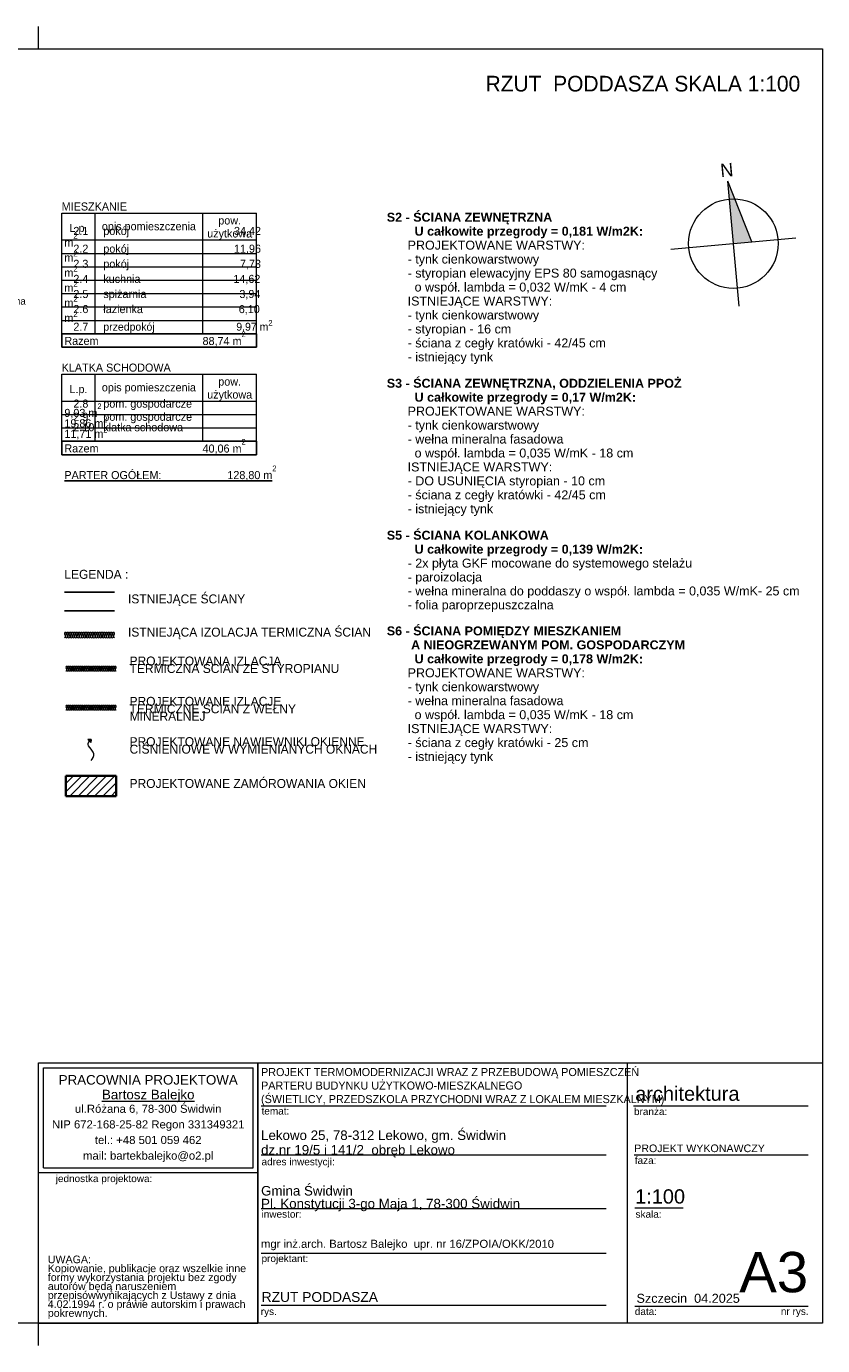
# Model space of a CAD drawing. Extents: x -613240 to -325500, y -25863 to 152403.
# Tile 221 of 254: x -412662 to -394890, y 86953 to 116403. Entities that reach past the tile are written whole.
import ezdxf

# ---------------------------------------------------------------- set-up
doc = ezdxf.new("R2010")
doc.units = 0
doc.header["$MEASUREMENT"] = 0
for name, color, linetype in [('A-Okna', 7, 'Continuous'), ('Arch ocieplenie', 7, 'Continuous'), ('Arch zmurowania', 7, 'Continuous'), ('Inwent Izolacje', 7, 'Continuous')]:
    doc.layers.add(name, color=color, linetype=linetype)
for name, color, linetype, lineweight, true_color in [('A-Okna_Nr_Pióra__9', 7, 'Continuous', 13, 0x3dad99), ('Arch ocieplenie_Nr_Pióra__44', 7, 'Continuous', 13, 0x029e21), ('Arch ocieplenie_Nr_Pióra__9', 7, 'Continuous', 13, 0x3dad99), ('Arch wykończenie_Nr_Pióra__3', 7, 'Continuous', 18, 0xff6600), ('Inwent Izolacje_Nr_Pióra__2', 7, 'Continuous', 13, 0x7f7f7f), ('INWENT.ŚCIANY_Nr_Pióra__2', 7, 'Continuous', 13, 0x7f7f7f)]:
    doc.layers.add(name, color=color, linetype=linetype, lineweight=lineweight, true_color=true_color)
for name, color, linetype, lineweight in [('Arch opisy_Nr_Pióra__1', 7, 'Continuous', 25), ('Arch opisy_Nr_Pióra__21', 7, 'Continuous', 9), ('Arch opisy_Nr_Pióra__5', 7, 'Continuous', 13), ('ARCH TABELA_Nr_Pióra__1', 7, 'Continuous', 25), ('ARCH TABELA_Nr_Pióra__21', 7, 'Continuous', 9), ('ARCH TABELA_Nr_Pióra__7', 7, 'Continuous', 13), ('Arch tabelki_Nr_Pióra__21', 7, 'Continuous', 9), ('arch wypelnienia_Nr_Pióra__21', 7, 'Continuous', 9), ('Arch zmurowania_Nr_Pióra__21', 7, 'Continuous', 9), ('Arch zmurowania_Nr_Pióra__27', 7, 'Continuous', 35), ('INWENT OPISY_Nr_Pióra__21', 7, 'Continuous', 9), ('INWENT.ŚCIANY_Nr_Pióra__1', 7, 'Continuous', 25)]:
    doc.layers.add(name, color=color, linetype=linetype, lineweight=lineweight)
doc.styles.add('GENERATED_STYLE_10', font='arial.ttf')
doc.styles.add('GENERATED_STYLE_4', font='txt')
doc.styles.add('GENERATED_STYLE_5', font='txt')
doc.styles.add('GENERATED_STYLE_6', font='txt')
doc.styles.add('GENERATED_STYLE_7', font='arial.ttf')
doc.styles.add('GENERATED_STYLE_8', font='arial.ttf')
doc.styles.add('GENERATED_STYLE_9', font='arial.ttf')

# ---------------------------------------------------------------- blocks, each defined once
blk = doc.blocks.new('Izolacja cieplna 14_211', base_point=(-411779, 101145))
at = {"layer": 'Arch ocieplenie_Nr_Pióra__44', "linetype": 'Continuous'}
for p, q in [((-411778, 101215), (-411760, 101175)), ((-411756, 101175), (-411738, 101215)), ((-411735, 101215), (-411717, 101175)), ((-411713, 101175), (-411695, 101215)), ((-411692, 101215), (-411674, 101175)), ((-411670, 101175), (-411652, 101215)), ((-411648, 101215), (-411631, 101175)), ((-411627, 101175), (-411609, 101215)), ((-411605, 101215), (-411587, 101175)), ((-411584, 101175), (-411566, 101215)), ((-411562, 101215), (-411544, 101175)), ((-411541, 101175), (-411523, 101215)), ((-411519, 101215), (-411501, 101175)), ((-411498, 101175), (-411480, 101215)), ((-411476, 101215), (-411458, 101175)), ((-411455, 101175), (-411437, 101215)), ((-411433, 101215), (-411415, 101175)), ((-411412, 101175), (-411394, 101215)), ((-411390, 101215), (-411372, 101175)), ((-411368, 101175), (-411351, 101215)), ((-411347, 101215), (-411329, 101175)), ((-411325, 101175), (-411307, 101215)), ((-411304, 101215), (-411286, 101175)), ((-411282, 101175), (-411264, 101215)), ((-411261, 101215), (-411243, 101175)), ((-411239, 101175), (-411221, 101215)), ((-411218, 101215), (-411200, 101175)), ((-411196, 101175), (-411178, 101215)), ((-411175, 101215), (-411157, 101175)), ((-411153, 101175), (-411135, 101215)), ((-411132, 101215), (-411114, 101175)), ((-411110, 101175), (-411092, 101215)), ((-411088, 101215), (-411071, 101175)), ((-411067, 101175), (-411049, 101215)), ((-411045, 101215), (-411027, 101175)), ((-411024, 101175), (-411006, 101215)), ((-411002, 101215), (-410984, 101175)), ((-410981, 101175), (-410963, 101215)), ((-410959, 101215), (-410941, 101175)), ((-410938, 101175), (-410920, 101215)), ((-410916, 101215), (-410898, 101175)), ((-410895, 101175), (-410877, 101215)), ((-410873, 101215), (-410855, 101175)), ((-410852, 101175), (-410834, 101215)), ((-410830, 101215), (-410812, 101175)), ((-410808, 101175), (-410791, 101215)), ((-410787, 101215), (-410769, 101175)), ((-410765, 101175), (-410747, 101215)), ((-410744, 101215), (-410726, 101175)), ((-410722, 101175), (-410704, 101215)), ((-410701, 101215), (-410683, 101175)), ((-410679, 101175), (-410661, 101215))]:
    blk.add_line(p, q, dxfattribs=at)
for centre, start_param, end_param in [((-411758, 101224), 5.870392, 9.837571), ((-411779, 101166), 4.712389, 6.695979), ((-411736, 101166), 2.7288, 6.695979), ((-411715, 101224), 5.870392, 9.837571), ((-411693, 101166), 2.7288, 6.695979), ((-411672, 101224), 5.870392, 9.837571), ((-411650, 101166), 2.7288, 6.695979), ((-411629, 101224), 5.870392, 9.837571), ((-411607, 101166), 2.7288, 6.695979), ((-411586, 101224), 5.870392, 9.837571), ((-411564, 101166), 2.7288, 6.695979), ((-411543, 101224), 5.870392, 9.837571), ((-411521, 101166), 2.7288, 6.695979), ((-411499, 101224), 5.870392, 9.837571), ((-411478, 101166), 2.7288, 6.695979), ((-411456, 101224), 5.870392, 9.837571), ((-411435, 101166), 2.7288, 6.695979), ((-411413, 101224), 5.870392, 9.837571), ((-411392, 101166), 2.7288, 6.695979), ((-411370, 101224), 5.870392, 9.837571), ((-411349, 101166), 2.7288, 6.695979), ((-411327, 101224), 5.870392, 9.837571), ((-411306, 101166), 2.7288, 6.695979), ((-411284, 101224), 5.870392, 9.837571), ((-411263, 101166), 2.7288, 6.695979), ((-411241, 101224), 5.870392, 9.837571), ((-411219, 101166), 2.7288, 6.695979), ((-411198, 101224), 5.870392, 9.837571), ((-411176, 101166), 2.7288, 6.695979), ((-411155, 101224), 5.870392, 9.837571), ((-411133, 101166), 2.7288, 6.695979), ((-411112, 101224), 5.870392, 9.837571), ((-411090, 101166), 2.7288, 6.695979), ((-411069, 101224), 5.870392, 9.837571), ((-411047, 101166), 2.7288, 6.695979), ((-411026, 101224), 5.870392, 9.837571), ((-411004, 101166), 2.7288, 6.695979), ((-410983, 101224), 5.870392, 9.837571), ((-410961, 101166), 2.7288, 6.695979), ((-410939, 101224), 5.870392, 9.837571), ((-410918, 101166), 2.7288, 6.695979), ((-410896, 101224), 5.870392, 9.837571), ((-410875, 101166), 2.7288, 6.695979), ((-410853, 101224), 5.870392, 9.837571), ((-410832, 101166), 2.7288, 6.695979), ((-410810, 101224), 5.870392, 9.837571), ((-410789, 101166), 2.7288, 6.695979), ((-410767, 101224), 5.870392, 9.837571), ((-410746, 101166), 2.7288, 6.695979), ((-410724, 101224), 5.870392, 9.837571), ((-410703, 101166), 2.7288, 6.695979), ((-410681, 101224), 5.870392, 9.837571), ((-410659, 101166), 2.7288, 4.712389)]:
    blk.add_ellipse(centre, major_axis=(21.5, 0), ratio=0.987434, start_param=start_param, end_param=end_param, dxfattribs=at)
blk = doc.blocks.new('Izolacja cieplna 14_212', base_point=(-411779, 102015))
at = {"layer": 'Arch ocieplenie_Nr_Pióra__9', "linetype": 'Continuous'}
for p, q in [((-411778, 102085), (-411760, 102045)), ((-411756, 102045), (-411738, 102085)), ((-411735, 102085), (-411717, 102045)), ((-411713, 102045), (-411695, 102085)), ((-411692, 102085), (-411674, 102045)), ((-411670, 102045), (-411652, 102085)), ((-411648, 102085), (-411631, 102045)), ((-411627, 102045), (-411609, 102085)), ((-411605, 102085), (-411587, 102045)), ((-411584, 102045), (-411566, 102085)), ((-411562, 102085), (-411544, 102045)), ((-411541, 102045), (-411523, 102085)), ((-411519, 102085), (-411501, 102045)), ((-411498, 102045), (-411480, 102085)), ((-411476, 102085), (-411458, 102045)), ((-411455, 102045), (-411437, 102085)), ((-411433, 102085), (-411415, 102045)), ((-411412, 102045), (-411394, 102085)), ((-411390, 102085), (-411372, 102045)), ((-411368, 102045), (-411351, 102085)), ((-411347, 102085), (-411329, 102045)), ((-411325, 102045), (-411307, 102085)), ((-411304, 102085), (-411286, 102045)), ((-411282, 102045), (-411264, 102085)), ((-411261, 102085), (-411243, 102045)), ((-411239, 102045), (-411221, 102085)), ((-411218, 102085), (-411200, 102045)), ((-411196, 102045), (-411178, 102085)), ((-411175, 102085), (-411157, 102045)), ((-411153, 102045), (-411135, 102085)), ((-411132, 102085), (-411114, 102045)), ((-411110, 102045), (-411092, 102085)), ((-411088, 102085), (-411071, 102045)), ((-411067, 102045), (-411049, 102085)), ((-411045, 102085), (-411027, 102045)), ((-411024, 102045), (-411006, 102085)), ((-411002, 102085), (-410984, 102045)), ((-410981, 102045), (-410963, 102085)), ((-410959, 102085), (-410941, 102045)), ((-410938, 102045), (-410920, 102085)), ((-410916, 102085), (-410898, 102045)), ((-410895, 102045), (-410877, 102085)), ((-410873, 102085), (-410855, 102045)), ((-410852, 102045), (-410834, 102085)), ((-410830, 102085), (-410812, 102045)), ((-410808, 102045), (-410791, 102085)), ((-410787, 102085), (-410769, 102045)), ((-410765, 102045), (-410747, 102085)), ((-410744, 102085), (-410726, 102045)), ((-410722, 102045), (-410704, 102085)), ((-410701, 102085), (-410683, 102045)), ((-410679, 102045), (-410661, 102085))]:
    blk.add_line(p, q, dxfattribs=at)
for centre, start_param, end_param in [((-411758, 102094), 5.870392, 9.837571), ((-411779, 102036), 4.712389, 6.695979), ((-411736, 102036), 2.7288, 6.695979), ((-411715, 102094), 5.870392, 9.837571), ((-411693, 102036), 2.7288, 6.695979), ((-411672, 102094), 5.870392, 9.837571), ((-411650, 102036), 2.7288, 6.695979), ((-411629, 102094), 5.870392, 9.837571), ((-411607, 102036), 2.7288, 6.695979), ((-411586, 102094), 5.870392, 9.837571), ((-411564, 102036), 2.7288, 6.695979), ((-411543, 102094), 5.870392, 9.837571), ((-411521, 102036), 2.7288, 6.695979), ((-411499, 102094), 5.870392, 9.837571), ((-411478, 102036), 2.7288, 6.695979), ((-411456, 102094), 5.870392, 9.837571), ((-411435, 102036), 2.7288, 6.695979), ((-411413, 102094), 5.870392, 9.837571), ((-411392, 102036), 2.7288, 6.695979), ((-411370, 102094), 5.870392, 9.837571), ((-411349, 102036), 2.7288, 6.695979), ((-411327, 102094), 5.870392, 9.837571), ((-411306, 102036), 2.7288, 6.695979), ((-411284, 102094), 5.870392, 9.837571), ((-411263, 102036), 2.7288, 6.695979), ((-411241, 102094), 5.870392, 9.837571), ((-411219, 102036), 2.7288, 6.695979), ((-411198, 102094), 5.870392, 9.837571), ((-411176, 102036), 2.7288, 6.695979), ((-411155, 102094), 5.870392, 9.837571), ((-411133, 102036), 2.7288, 6.695979), ((-411112, 102094), 5.870392, 9.837571), ((-411090, 102036), 2.7288, 6.695979), ((-411069, 102094), 5.870392, 9.837571), ((-411047, 102036), 2.7288, 6.695979), ((-411026, 102094), 5.870392, 9.837571), ((-411004, 102036), 2.7288, 6.695979), ((-410983, 102094), 5.870392, 9.837571), ((-410961, 102036), 2.7288, 6.695979), ((-410939, 102094), 5.870392, 9.837571), ((-410918, 102036), 2.7288, 6.695979), ((-410896, 102094), 5.870392, 9.837571), ((-410875, 102036), 2.7288, 6.695979), ((-410853, 102094), 5.870392, 9.837571), ((-410832, 102036), 2.7288, 6.695979), ((-410810, 102094), 5.870392, 9.837571), ((-410789, 102036), 2.7288, 6.695979), ((-410767, 102094), 5.870392, 9.837571), ((-410746, 102036), 2.7288, 6.695979), ((-410724, 102094), 5.870392, 9.837571), ((-410703, 102036), 2.7288, 6.695979), ((-410681, 102094), 5.870392, 9.837571), ((-410659, 102036), 2.7288, 4.712389)]:
    blk.add_ellipse(centre, major_axis=(21.5, 0), ratio=0.987434, start_param=start_param, end_param=end_param, dxfattribs=at)
blk = doc.blocks.new('Ściana_11', base_point=(-411779, 99445))
at = {"layer": 'Arch zmurowania_Nr_Pióra__21', "linetype": 'Continuous'}
h = blk.add_hatch(dxfattribs=at)
h.set_pattern_fill('Common_Brick', color=256, style=0, pattern_type=2)
h.set_pattern_definition([(45, (0, 0), (-91.92388, 91.92388), [])])
h.paths.add_polyline_path([(-411779, 99220), (-410659, 99220), (-410659, 99670), (-411779, 99670)], flags=0)
at = {"layer": 'Arch zmurowania_Nr_Pióra__27', "linetype": 'Continuous'}
for p, q in [((-410659, 99670), (-411779, 99670)), ((-411779, 99670), (-411779, 99220)), ((-410659, 99220), (-410659, 99670)), ((-411779, 99220), (-410659, 99220))]:
    blk.add_line(p, q, dxfattribs=at)
blk = doc.blocks.new('Izolacja cieplna 14_348', base_point=(-411814, 102755))
at = {"layer": 'Inwent Izolacje_Nr_Pióra__2', "linetype": 'Continuous'}
for p, q in [((-411812, 102839), (-411791, 102791)), ((-411787, 102791), (-411766, 102839)), ((-411761, 102839), (-411740, 102791)), ((-411736, 102791), (-411715, 102839)), ((-411711, 102839), (-411689, 102791)), ((-411685, 102791), (-411664, 102839)), ((-411660, 102839), (-411638, 102791)), ((-411634, 102791), (-411613, 102839)), ((-411609, 102839), (-411588, 102791)), ((-411583, 102791), (-411562, 102839)), ((-411558, 102839), (-411537, 102791)), ((-411532, 102791), (-411511, 102839)), ((-411507, 102839), (-411486, 102791)), ((-411481, 102791), (-411460, 102839)), ((-411456, 102839), (-411435, 102791)), ((-411431, 102791), (-411409, 102839)), ((-411405, 102839), (-411384, 102791)), ((-411380, 102791), (-411358, 102839)), ((-411354, 102839), (-411333, 102791)), ((-411329, 102791), (-411308, 102839)), ((-411303, 102839), (-411282, 102791)), ((-411278, 102791), (-411257, 102839)), ((-411252, 102839), (-411231, 102791)), ((-411227, 102791), (-411206, 102839)), ((-411201, 102839), (-411180, 102791)), ((-411176, 102791), (-411155, 102839)), ((-411151, 102839), (-411129, 102791)), ((-411125, 102791), (-411104, 102839)), ((-411100, 102839), (-411078, 102791)), ((-411074, 102791), (-411053, 102839)), ((-411049, 102839), (-411028, 102791)), ((-411023, 102791), (-411002, 102839)), ((-410998, 102839), (-410977, 102791)), ((-410972, 102791), (-410951, 102839)), ((-410947, 102839), (-410926, 102791)), ((-410921, 102791), (-410900, 102839)), ((-410896, 102839), (-410875, 102791)), ((-410871, 102791), (-410849, 102839)), ((-410845, 102839), (-410824, 102791)), ((-410820, 102791), (-410798, 102839)), ((-410794, 102839), (-410773, 102791)), ((-410769, 102791), (-410748, 102839)), ((-410743, 102839), (-410722, 102791)), ((-410718, 102791), (-410697, 102839))]:
    blk.add_line(p, q, dxfattribs=at)
for centre, start_param, end_param in [((-411789, 102849), 4.299595, 8.266775), ((-411814, 102780), 3.141593, 5.125182), ((-411764, 102780), 1.158004, 5.125183), ((-411738, 102849), 4.299595, 8.266775), ((-411713, 102780), 1.158004, 5.125183), ((-411687, 102849), 4.299595, 8.266775), ((-411662, 102780), 1.158004, 5.125183), ((-411636, 102849), 4.299595, 8.266775), ((-411611, 102780), 1.158004, 5.125183), ((-411585, 102849), 4.299595, 8.266775), ((-411560, 102780), 1.158004, 5.125183), ((-411534, 102849), 4.299595, 8.266775), ((-411509, 102780), 1.158004, 5.125183), ((-411484, 102849), 4.299595, 8.266775), ((-411458, 102780), 1.158004, 5.125183), ((-411433, 102849), 4.299595, 8.266775), ((-411407, 102780), 1.158004, 5.125183), ((-411382, 102849), 4.299595, 8.266775), ((-411356, 102780), 1.158004, 5.125183), ((-411331, 102849), 4.299595, 8.266775), ((-411305, 102780), 1.158004, 5.125183), ((-411280, 102849), 4.299595, 8.266775), ((-411254, 102780), 1.158004, 5.125183), ((-411229, 102849), 4.299595, 8.266775), ((-411204, 102780), 1.158004, 5.125183), ((-411178, 102849), 4.299595, 8.266775), ((-411153, 102780), 1.158004, 5.125183), ((-411127, 102849), 4.299595, 8.266775), ((-411102, 102780), 1.158004, 5.125183), ((-411076, 102849), 4.299595, 8.266775), ((-411051, 102780), 1.158004, 5.125183), ((-411025, 102849), 4.299595, 8.266775), ((-411000, 102780), 1.158004, 5.125183), ((-410974, 102849), 4.299595, 8.266775), ((-410949, 102780), 1.158004, 5.125183), ((-410924, 102849), 4.299595, 8.266775), ((-410898, 102780), 1.158004, 5.125183), ((-410873, 102849), 4.299595, 8.266775), ((-410847, 102780), 1.158004, 5.125183), ((-410822, 102849), 4.299595, 8.266775), ((-410796, 102780), 1.158004, 5.125183), ((-410771, 102849), 4.299595, 8.266775), ((-410745, 102780), 1.158004, 5.125183), ((-410720, 102849), 4.299595, 8.266775), ((-410694, 102780), 1.158004, 3.141593)]:
    blk.add_ellipse(centre, major_axis=(0, 25.5), ratio=0.997382, start_param=start_param, end_param=end_param, dxfattribs=at)
blk = doc.blocks.new('Krzywa_23', base_point=(-411219, 100014))
at = {"layer": 'A-Okna_Nr_Pióra__9', "linetype": 'Continuous'}
blk.add_hatch(color=256, dxfattribs=at).paths.add_polyline_path([(-411219, 100485), (-411220, 100414), (-411290, 100485)], flags=0)
for p, q in [((-411219, 100485), (-411290, 100485)), ((-411220, 100414), (-411290, 100485)), ((-411219, 100485), (-411220, 100414))]:
    blk.add_line(p, q, dxfattribs=at)
at = {"layer": 'A-Okna_Nr_Pióra__9', "linetype": 'Continuous', "flags": 128}
blk.add_lwpolyline([(-411219, 100014), (-411190, 100045), (-411169, 100081), (-411157, 100125), (-411159, 100164), (-411172, 100200), (-411219, 100265), (-411279, 100338), (-411286, 100370), (-411282, 100400), (-411255, 100450)], dxfattribs=at)

msp = doc.modelspace()

# ---------------------------------------------------------------- hatches: boundary and pattern name
at = {"layer": 'arch wypelnienia_Nr_Pióra__21', "linetype": 'Continuous'}
msp.add_hatch(color=256, dxfattribs=at).paths.add_polyline_path([(-397006.5, 112948.5), (-396472.6, 111590.9), (-396880.9, 111554.2)], flags=0)

# ---------------------------------------------------------------- linework, layer by layer
at = {"layer": 'Arch opisy_Nr_Pióra__1', "linetype": 'Continuous'}
for p, q in [((-411874.5, 109541.3), (-411874.5, 109241.3)), ((-411874.5, 109541.3), (-407524.5, 109541.3)), ((-407524.5, 109541.3), (-407524.5, 109241.3)), ((-411874.5, 109241.3), (-407524.5, 109241.3)), ((-411874.5, 107141.1), (-411874.5, 106841.1)), ((-411874.5, 107141.1), (-407524.5, 107141.1)), ((-407524.5, 107141.1), (-407524.5, 106841.1)), ((-411874.5, 106841.1), (-407524.5, 106841.1))]:
    msp.add_line(p, q, dxfattribs=at)
at = {"layer": 'Arch opisy_Nr_Pióra__21', "linetype": 'Continuous'}
for p, q in [((-411874.5, 112234.4), (-407524.5, 112234.4)), ((-411874.5, 109541.3), (-411874.5, 112234.4)), ((-411124.5, 109541.3), (-411124.5, 112234.4)), ((-408724.5, 109541.3), (-408724.5, 112234.4)), ((-407524.5, 109541.3), (-407524.5, 112234.4)), ((-411874.5, 111634.4), (-407524.5, 111634.4)), ((-411874.5, 111334.4), (-407524.5, 111334.4)), ((-411874.5, 111034.4), (-407524.5, 111034.4)), ((-411874.5, 110734.4), (-408724.5, 110734.4)), ((-408724.5, 110734.4), (-407524.5, 110734.4)), ((-411874.5, 110436.1), (-407524.5, 110436.1)), ((-411874.5, 110139.6), (-407524.5, 110139.6)), ((-411874.5, 109839.6), (-407524.5, 109839.6)), ((-411874.5, 108637.7), (-407524.5, 108637.7)), ((-411874.5, 107141.1), (-411874.5, 108637.7)), ((-411124.5, 107141.1), (-411124.5, 108637.7)), ((-408724.5, 107141.1), (-408724.5, 108637.7)), ((-407524.5, 107141.1), (-407524.5, 108637.7)), ((-411874.5, 108037.7), (-407524.5, 108037.7)), ((-411874.5, 107737.7), (-407524.5, 107737.7)), ((-411874.5, 107437.7), (-407524.5, 107437.7))]:
    msp.add_line(p, q, dxfattribs=at)
at = {"layer": 'ARCH TABELA_Nr_Pióra__21', "linetype": 'Continuous'}
for p, q in [((-412389.9, 115902.6), (-412389.9, 116402.6)), ((-412389.9, 115902.6), (-412389.9, 116402.6)), ((-435639.9, 115902.6), (-394889.9, 115902.6)), ((-394889.9, 115902.6), (-394889.9, 87452.6)), ((-396755.4, 110159.8), (-397006.5, 112948.5)), ((-396472.6, 111590.9), (-397006.5, 112948.5)), ((-398275.3, 111428.6), (-395486.6, 111679.7)), ((-412389.9, 87452.6), (-412389.9, 93263.8)), ((-412389.9, 93263.8), (-407496.3, 93263.8)), ((-412389.9, 90817), (-412389.9, 93263.8)), ((-412389.9, 93263.8), (-394889.9, 93263.8)), ((-412283.6, 90923.4), (-412283.6, 93157.4)), ((-412283.6, 93157.4), (-407602.7, 93157.4)), ((-407602.7, 90923.4), (-407602.7, 93157.4)), ((-407496.3, 93263.8), (-407496.3, 87452.6)), ((-407496.3, 90817), (-407496.3, 93263.8)), ((-399251.6, 93263.8), (-399251.6, 87452.6)), ((-394889.9, 93263.8), (-394889.9, 87452.6)), ((-407496.3, 87452.6), (-407496.3, 92863.8)), ((-407424.1, 92307.4), (-399724.3, 92307.4)), ((-399112.3, 92307.4), (-395213, 92307.4)), ((-407424.1, 91213.8), (-399724.3, 91213.8)), ((-399094.9, 91213.8), (-395213, 91213.8)), ((-412389.9, 90817), (-407496.3, 90817)), ((-412283.6, 90923.4), (-407602.7, 90923.4)), ((-407424.1, 90013.8), (-399724.3, 90013.8)), ((-399083.1, 90031.1), (-398003.4, 90031.1)), ((-407424.1, 89013.8), (-399724.3, 89013.8)), ((-407424.1, 87852.6), (-399724.3, 87852.6)), ((-399083.1, 87835), (-396801.3, 87835)), ((-396801.3, 87835), (-395213, 87835)), ((-394889.9, 87452.6), (-435639.9, 87452.6)), ((-412389.9, 86952.6), (-412389.9, 87452.6)), ((-412389.9, 87452.6), (-407496.3, 87452.6)), ((-394889.9, 87452.6), (-407496.3, 87452.6))]:
    msp.add_line(p, q, dxfattribs=at)
msp.add_circle((-396880.9, 111554.2), 1000, dxfattribs=at)
at = {"layer": 'Arch wykończenie_Nr_Pióra__3', "linetype": 'Continuous'}
for p, q in [((-411779.5, 102114.9), (-410659.5, 102114.9)), ((-411779.5, 101244.9), (-410659.5, 101244.9))]:
    msp.add_line(p, q, dxfattribs=at)
at = {"layer": 'INWENT.ŚCIANY_Nr_Pióra__1', "linetype": 'Continuous'}
for p, q in [((-411814.5, 103774.9), (-410694.5, 103774.9)), ((-410694.5, 103354.9), (-411814.5, 103354.9))]:
    msp.add_line(p, q, dxfattribs=at)
at = {"layer": 'INWENT.ŚCIANY_Nr_Pióra__2', "linetype": 'Continuous'}
msp.add_line((-411814.5, 102874.9), (-410694.5, 102874.9), dxfattribs=at)

# ---------------------------------------------------------------- block references
at = {"layer": 'A-Okna', "color": 135, "linetype": 'Continuous', "lineweight": 13, "true_color": 0x3dad99}
msp.add_blockref('Krzywa_23', (-411219.5, 100014.3), dxfattribs=at)
at = {"layer": 'Arch ocieplenie', "color": 104, "linetype": 'Continuous', "lineweight": 13, "true_color": 0x029e21}
for name, p in [('Izolacja cieplna 14_212', (-411779.5, 102014.9)), ('Izolacja cieplna 14_211', (-411779.5, 101144.9))]:
    msp.add_blockref(name, p, dxfattribs=at)
at = {"layer": 'Arch zmurowania'}
msp.add_blockref('Ściana_11', (-411779.5, 99444.9), dxfattribs=at)
at = {"layer": 'Inwent Izolacje', "color": 104, "linetype": 'Continuous', "lineweight": 13, "true_color": 0x029e21}
msp.add_blockref('Izolacja cieplna 14_348', (-411814.5, 102754.9), dxfattribs=at)

# ---------------------------------------------------------------- texts
at = {"layer": 'Arch opisy_Nr_Pióra__1', "linetype": 'Continuous', "char_height": 180, "style": 'GENERATED_STYLE_5'}
for s, insert, attachment_point in [('{MIESZKANIE}', (-411874.5, 112289.4), 7), ('{L.p.}', (-411499.5, 111757.2), 8), ('{opis pomieszczenia}', (-409928.1, 111796.5), 8), ('{88,74 m\\A1{\\H0.7x;\\S2^  ;}}', (-407767.2, 109255.4), 9), ('{Razem}', (-411814.5, 109289.4), 7), ('{KLATKA SCHODOWA}', (-411874.5, 108692.8), 7), ('{L.p.}', (-411499.5, 108160.6), 8), ('{opis pomieszczenia}', (-409928.1, 108199.9), 8), ('{Razem}', (-411814.5, 106889.3), 7), ('{40,06 m\\A1{\\H0.7x;\\S2^  ;}}', (-407767.2, 106855.3), 9), ('{\\LPARTER OGÓŁEM:                      128,80 m\\A1{\\H0.7x;\\S2^  ;}}', (-411814.5, 106262.9), 7)]:
    msp.add_mtext(s, dxfattribs=dict(at, insert=insert, attachment_point=attachment_point))
at = {"layer": 'Arch opisy_Nr_Pióra__1', "linetype": 'Continuous', "char_height": 180}
for s, insert, width, attachment_point, line_spacing_factor, style in [('{   2.1     pokój                                   34,42 m\\A1{\\H0.7x;\\S2^  ;}\\P   2.2     pokój                                   11,96 m\\A1{\\H0.7x;\\S2^  ;}\\P   2.3     pokój                                     7,73 m\\A1{\\H0.7x;\\S2^  ;}   \\P   2.4     kuchnia                               14,62 m\\A1{\\H0.7x;\\S2^  ;}   \\P   2.5     spiżarnia                               3,94 m\\A1{\\H0.7x;\\S2^  ;}   \\P   2.6     łazienka                                6,10 m\\A1{\\H0.7x;\\S2^  ;}   \\P   2.7     \\H0.972897x;przedpokój                            9,97 m\\A1{\\H0.7x;\\S2^  ;}  }', (-411814.5, 109550.6), 4290, 7, 0.457504, 'GENERATED_STYLE_4'), ('{pow.\\Pużytkowa}', (-408124.5, 111635.6), 1200, 8, 0.967252, 'GENERATED_STYLE_5'), ('{pow.\\Pużytkowa}', (-408124.5, 108039), 1200, 8, 0.967252, 'GENERATED_STYLE_5'), ('{   2.8     pom. gospodarcze               9,03 m\\A1{\\H0.7x;\\S2^  ;}      \\P   2.9     pom. gospodarcze             19,86 m\\A1{\\H0.7x;\\S2^  ;}    \\P   2.10   klatka schodowa                11,71 m\\A1{\\H0.7x;\\S2^  ;}   }', (-411814.5, 107155.8), 4290, 7, 0.285773, 'GENERATED_STYLE_4')]:
    msp.add_mtext(s, dxfattribs=dict(at, insert=insert, width=width, attachment_point=attachment_point, line_spacing_factor=line_spacing_factor, style=style))
at = {"layer": 'Arch opisy_Nr_Pióra__21', "linetype": 'Continuous', "insert": (-395389.9, 115299.1), "char_height": 350, "attachment_point": 3, "style": 'GENERATED_STYLE_6'}
msp.add_mtext('{RZUT  PODDASZA SKALA 1:100}', dxfattribs=at)
at = {"layer": 'Arch opisy_Nr_Pióra__21', "linetype": 'Continuous', "insert": (-413617.1, 110247.4), "char_height": 160, "width": 1341.75, "attachment_point": 4, "line_spacing_factor": 0.483435, "style": 'GENERATED_STYLE_4'}
msp.add_mtext('{wełna mineralna\\Pgr. 5 cm}', dxfattribs=at)
at = {"layer": 'Arch opisy_Nr_Pióra__5', "linetype": 'Continuous', "char_height": 200, "width": 9728.552, "attachment_point": 1, "style": 'GENERATED_STYLE_10'}
for s, insert, line_spacing_factor in [('\\A1;{\\fArial|b1|i0|c0|p38;S2 - ŚCIANA ZEWNĘTRZNA\\P        U całkowite przegrody = 0,181 W/m2K:\\P\\fArial|b0|i0|c0|p38;      PROJEKTOWANE WARSTWY:\\P      - tynk cienkowarstwowy\\P      - styropian elewacyjny EPS 80 samogasnący \\P        o współ. lambda = 0,032 W/mK - 4 cm  \\P      ISTNIEJĄCE WARSTWY:\\P      - tynk cienkowarstwowy\\P      - styropian - 16 cm \\P      - ściana z cegły kratówki - 42/45 cm\\P      - istniejący tynk}', (-404618.5, 112243), 0.935504), ('\\A1;{\\fArial|b1|i0|c0|p38;S3 - ŚCIANA ZEWNĘTRZNA, ODDZIELENIA PPOŻ\\P        U całkowite przegrody = 0,17 W/m2K:\\P\\fArial|b0|i0|c0|p38;      PROJEKTOWANE WARSTWY:\\P      - tynk cienkowarstwowy\\P      - wełna mineralna fasadowa \\P        o współ. lambda = 0,035 W/mK - 18 cm  \\P      ISTNIEJĄCE WARSTWY:\\P      - DO USUNIĘCIA styropian - 10 cm \\P      - ściana z cegły kratówki - 42/45 cm\\P      - istniejący tynk}', (-404618.5, 108535.9), 0.933892), ('\\A1;{\\fArial|b1|i0|c0|p38;S5 - ŚCIANA KOLANKOWA\\P        U całkowite przegrody = 0,139 W/m2K:\\P\\fArial|b0|i0|c0|p38;      - 2x płyta GKF mocowane do systemowego stelażu \\P      - paroizolacja\\P      - wełna mineralna do poddaszy o współ. lambda = 0,035 W/mK- 25 cm\\P      - folia paroprzepuszczalna}', (-404618.5, 105143), 0.932366), ('\\A1;{\\fArial|b1|i0|c0|p38;S6 - ŚCIANA POMIĘDZY MIESZKANIEM\\P       A NIEOGRZEWANYM POM. GOSPODARCZYM\\P        U całkowite przegrody = 0,178 W/m2K:\\P\\fArial|b0|i0|c0|p38;      PROJEKTOWANE WARSTWY:\\P      - tynk cienkowarstwowy\\P      - wełna mineralna fasadowa \\P        o współ. lambda = 0,035 W/mK - 18 cm\\P      ISTNIEJĄCE WARSTWY:\\P      - ściana z cegły kratówki - 25 cm\\P      - istniejący tynk}', (-404618.5, 103007.3), 0.934632)]:
    msp.add_mtext(s, dxfattribs=dict(at, insert=insert, line_spacing_factor=line_spacing_factor))
at = {"layer": 'ARCH TABELA_Nr_Pióra__1', "linetype": 'Continuous', "insert": (-407424.1, 92312.1), "char_height": 180, "attachment_point": 7, "line_spacing_factor": 1.005757, "style": 'GENERATED_STYLE_5'}
msp.add_mtext('{\\pt22543.1;PROJEKT TERMOMODERNIZACJI WRAZ Z PRZEBUDOWĄ POMIESZCZEŃ \\P\\pt22543.1;PARTERU BUDYNKU UŻYTKOWO-MIESZKALNEGO\\P\\pt22543.1;(ŚWIETLICY, PRZEDSZKOLA PRZYCHODNI WRAZ Z LOKALEM MIESZKALNYM)}', dxfattribs=at)
at = {"layer": 'ARCH TABELA_Nr_Pióra__1', "linetype": 'Continuous', "attachment_point": 1}
for s, insert, char_height, style in [('{PROJEKT WYKONAWCZY}', (-399094.9, 91442.1), 170, 'GENERATED_STYLE_7'), ('{RZUT PODDASZA}', (-407410.3, 88148), 220, 'GENERATED_STYLE_9')]:
    msp.add_mtext(s, dxfattribs=dict(at, insert=insert, char_height=char_height, style=style))
at = {"layer": 'ARCH TABELA_Nr_Pióra__21', "linetype": 'Continuous', "insert": (-407424.1, 89952.5), "char_height": 212.766, "attachment_point": 7, "line_spacing_factor": 0.807442, "style": 'GENERATED_STYLE_7'}
msp.add_mtext('{Gmina Świdwin\\PPl. Konstytucji 3-go Maja 1, 78-300 Świdwin}', dxfattribs=at)
at = {"layer": 'ARCH TABELA_Nr_Pióra__7', "linetype": 'Continuous', "char_height": 212.766}
for s, insert, attachment_point, line_spacing_factor, style in [('{PRACOWNIA PROJEKTOWA\\P\\LBartosz Balejko}', (-409943.1, 92992.5), 2, 0.926719, 'GENERATED_STYLE_8'), ('{Lekowo 25, 78-312 Lekowo, gm. Świdwin\\Pdz.nr 19/5 i 141/2  obręb Lekowo}', (-407424.1, 91152.5), 7, 0.918867, 'GENERATED_STYLE_7')]:
    msp.add_mtext(s, dxfattribs=dict(at, insert=insert, attachment_point=attachment_point, line_spacing_factor=line_spacing_factor, style=style))
at = {"layer": 'ARCH TABELA_Nr_Pióra__7', "linetype": 'Continuous', "style": 'GENERATED_STYLE_7'}
for s, insert, char_height, attachment_point in [('{architektura}', (-399073.7, 92737.1), 319.16, 1), ('{temat:}', (-407413.4, 92270.9), 159.58, 1), ('{branża:}', (-399100.5, 92258.7), 159.58, 1), ('{adres inwestycji:}', (-407413.4, 91137.6), 159.58, 1), ('{faza:}', (-399083.1, 91168.7), 159.58, 1), ('{jednostka projektowa:}', (-412007, 90762.4), 159.58, 1), ('{1:100}', (-399075.8, 90442.4), 319.16, 1), ('{inwestor:}', (-407413.4, 89968.7), 159.58, 1), ('{skala:}', (-399065.4, 89966.8), 159.58, 1), ('{mgr inż.arch. Bartosz Balejko  upr. nr 16/ZPOIA/OKK/2010}', (-407426.3, 89315.7), 180, 1), ('{projektant:}', (-407413.4, 88977.3), 159.58, 1), ('{A3}', (-395213, 89043.6), 900, 3), ('{Szczecin  04.2025}', (-399044.4, 88110), 202.128, 1), ('{data:}', (-399081.7, 87795.5), 159.58, 1), ('{rys.}', (-407431.3, 87795.5), 159.58, 1), ('{nr rys.}', (-395820.9, 87798.5), 159.58, 1)]:
    msp.add_mtext(s, dxfattribs=dict(at, insert=insert, char_height=char_height, attachment_point=attachment_point))
for s, insert, char_height, width, attachment_point, line_spacing_factor in [('{ul.Różana 6, 78-300 Świdwin\\PNIP 672-168-25-82 Regon 331349321\\Ptel.: +48 501 059 462\\Pmail: bartekbalejko@o2.pl}', (-409943.1, 92330.5), 180.852, 4680.851, 2, 1.156383), ('{UWAGA:\\PKopiowanie, publikacje oraz wszelkie inne formy wykorzystania projektu bez zgody autorów będą naruszeniem przepisówwynikających z Ustawy z dnia 4.02.1994 r. o prawie autorskim i prawach pokrewnych.}', (-412184.8, 88962.4), 170.2128, 4483.408, 1, 0.703415)]:
    msp.add_mtext(s, dxfattribs=dict(at, insert=insert, char_height=char_height, width=width, attachment_point=attachment_point, line_spacing_factor=line_spacing_factor))
at = {"layer": 'Arch tabelki_Nr_Pióra__21', "linetype": 'Continuous', "insert": (-397042.4, 113347.2), "char_height": 300, "attachment_point": 2, "rotation": 5.14546, "style": 'GENERATED_STYLE_5'}
msp.add_mtext('{N}', dxfattribs=at)
at = {"layer": 'INWENT OPISY_Nr_Pióra__21', "linetype": 'Continuous', "char_height": 200, "attachment_point": 1, "style": 'GENERATED_STYLE_5'}
for s, insert in [('{LEGENDA :}', (-411814.5, 104270.4)), ('{ISTNIEJĄCE ŚCIANY}', (-410394.5, 103721.8)), ('{ISTNIEJĄCA IZOLACJA TERMICZNA ŚCIAN}', (-410394.5, 102980.5)), ('{PROJEKTOWANE ZAMÓROWANIA OKIEN}', (-410359.5, 99601.8))]:
    msp.add_mtext(s, dxfattribs=dict(at, insert=insert))
at = {"layer": 'INWENT OPISY_Nr_Pióra__21', "linetype": 'Continuous', "char_height": 200, "attachment_point": 1, "line_spacing_factor": 0.500942, "style": 'GENERATED_STYLE_5'}
for s, insert, width in [('{PROJEKTOWANA IZLACJA TERMICZNA ŚCIAN ZE STYROPIANU}', (-410359.5, 102335.1), 4861.522), ('{PROJEKTOWANE IZLACJE TERMICZNE ŚCIAN Z WEŁNY MINERALNEJ}', (-410359.5, 101435.1), 4861.522), ('{PROJEKTOWANE NAWIEWNIKI OKIENNE\\PCIŚNIENIOWE W WYMIENIANYCH OKNACH}', (-410359.5, 100535.1), 5740.969)]:
    msp.add_mtext(s, dxfattribs=dict(at, insert=insert, width=width))

doc.saveas('drawing.dxf')
